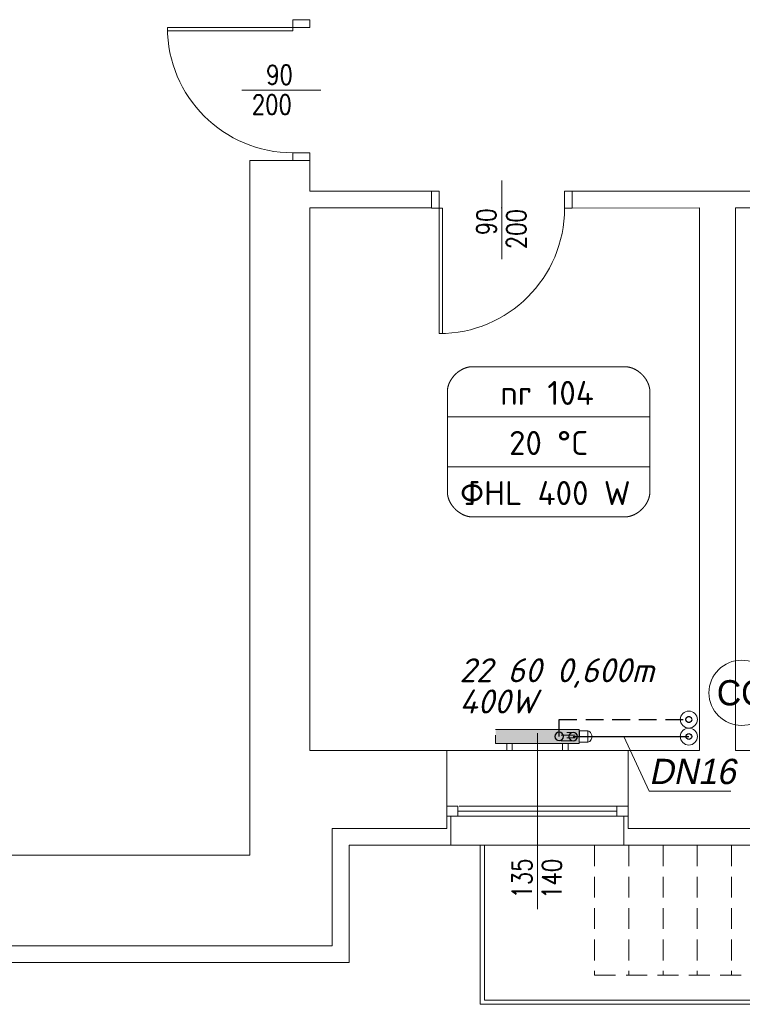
# Model space of a CAD drawing. Header units: millimetres. Extents: x 12823 to 36134, y -75536 to -5600.
# Tile 14 of 26: x 33441 to 33959, y -75419 to -74713. Entities that reach past the tile are written whole.
import ezdxf

# ---------------------------------------------------------------- set-up
doc = ezdxf.new("R2010")
doc.units = ezdxf.units.MM
for name, pattern in [('CHSW', [0]), ('DASHED', [19.05, 12.7, -6.35]), ('HIDDEN', [0.375, 0.25, -0.125])]:
    doc.linetypes.add(name, pattern=pattern)
doc.layers.get('0').update_dxf_attribs({"lineweight": 0})
doc.layers.add('F_SAN_Grzejniki CO na rzucie', color=16, linetype='Continuous')
doc.layers.add('SAN_Piony CO na rzucie', color=8, linetype='Continuous')
for name, color, linetype, lineweight in [('SAN_Armatura CO na rozwinięciu', 7, 'Continuous', 13), ('SAN_Armatura CO na rzucie', 7, 'Continuous', 20), ('SAN_Etykiety pomieszczeń na rzucie', 112, 'Continuous', 15), ('SAN_Grzejniki CO na rzucie', 16, 'Continuous', 13), ('SAN_Przewody powrotne CO na rzucie', 150, 'DASHED', 30), ('SAN_Przewody zasilające CO na rzucie', 12, 'Continuous', 30), ('TK-podklad', 252, 'Continuous', 13)]:
    doc.layers.add(name, color=color, linetype=linetype, lineweight=lineweight)
doc.styles.add('Etykiety pomieszczeń na rzucie', font='ISOCPEUR')
doc.styles.add('ETYKIETY_PRZEWODOW_NA_RZUCIE', font='txt', dxfattribs={"oblique": 12, "height": 200})
doc.styles.add('Grzejniki CO na rzucie', font='isocpeui.ttf')
doc.styles.add('GRZEJNIKI_NA_RZUCIE', font='txt', dxfattribs={"oblique": 12, "height": 200})
doc.styles.add('SIMPLEX', font='simplex.shx')

# ---------------------------------------------------------------- blocks, each defined once
blk = doc.blocks.new('G$C44078408')
at = {"layer": 'TK-podklad', "linetype": 'Continuous'}
for p, q in [((742.74, 806.86), (652.84, 806.86)), ((742.74, 806.86), (652.84, 806.86)), ((742.74, 806.86), (742.74, 804.39)), ((742.74, 806.86), (742.74, 804.39)), ((742.74, 804.39), (652.87, 804.39)), ((742.74, 804.39), (652.87, 804.39)), ((706.21, 761.91), (762.74, 761.91)), ((706.21, 761.91), (762.74, 761.91)), ((711.95, 711.41), (711.95, 595.4)), ((754.95, 711.41), (711.95, 711.41)), ((711.95, 711.41), (754.95, 711.41)), ((754.95, 711.41), (754.95, 689.41)), ((892.45, 640.67), (892.45, 697.2)), ((892.45, 640.67), (892.45, 697.2)), ((754.95, 689.41), (841.95, 689.41)), ((841.95, 689.41), (841.95, 677.2)), ((942.95, 689.41), (1128.95, 689.41)), ((942.95, 689.41), (942.95, 677.2)), ((754.95, 677.41), (754.95, 288.4)), ((754.95, 677.41), (841.95, 677.41)), ((847.5, 677.2), (847.5, 587.3)), ((847.5, 677.2), (849.96, 677.2)), ((847.5, 677.2), (847.5, 587.3)), ((847.5, 677.2), (849.96, 677.2)), ((849.96, 677.2), (849.96, 587.33)), ((849.96, 677.2), (849.96, 587.33)), ((891.93, 677.41), (892.45, 677.41)), ((942.95, 677.2), (1033.95, 677.41)), ((1033.95, 677.41), (1033.95, 288.4)), ((1059.95, 677.41), (1059.95, 288.4)), ((1059.95, 677.41), (1128.95, 677.41)), ((711.95, 595.4), (711.95, 213.4)), ((917.95, 174.57), (917.95, 300.75)), ((917.95, 174.57), (917.95, 297.55)), ((754.95, 288.4), (852.95, 288.4)), ((852.95, 288.4), (852.95, 232.4)), ((982.95, 288.4), (1033.95, 288.4)), ((982.95, 288.4), (982.95, 232.4)), ((1059.95, 288.4), (1074.95, 288.4)), ((861.95, 248.4), (974.95, 248.4)), ((860.95, 244.9), (974.95, 244.9)), ((860.95, 241.4), (974.95, 241.4)), ((770.95, 232.4), (770.95, 148.4)), ((770.95, 232.4), (852.95, 232.4)), ((982.95, 232.4), (1074.95, 232.4)), ((115.95, 213.4), (711.95, 213.4)), ((58.95, 148.4), (770.95, 148.4))]:
    blk.add_line(p, q, dxfattribs=at)
at = {"layer": 'TK-podklad', "ltscale": 22}
for p, q in [((852.95, 288.4), (982.95, 288.4)), ((855.95, 220.4), (855.95, 241.4)), ((979.95, 220.4), (979.95, 241.4)), ((782.95, 220.4), (782.95, 136.4)), ((782.95, 220.4), (855.95, 220.4)), ((855.95, 220.4), (979.95, 220.4)), ((876.95, 220.4), (876.95, 106.4)), ((879.95, 220.4), (879.95, 109.4)), ((979.95, 220.4), (1077.95, 220.4)), ((46.95, 136.4), (782.95, 136.4)), ((876.95, 106.4), (1678.95, 106.4)), ((879.95, 109.4), (1675.95, 109.4))]:
    blk.add_line(p, q, dxfattribs=at)
at = {"layer": 'TK-podklad', "linetype": 'HIDDEN', "ltscale": 60}
for p, q in [((958.95, 220.4), (958.95, 127.4)), ((983.45, 220.4), (983.45, 127.4)), ((1007.95, 220.4), (1007.95, 127.4)), ((1032.45, 220.4), (1032.45, 127.4)), ((1056.95, 220.4), (1056.95, 127.4)), ((958.95, 127.4), (1657.95, 127.4))]:
    blk.add_line(p, q, dxfattribs=at)
at = {"layer": 'TK-podklad', "linetype": 'Continuous'}
for points in [[(754.95, 806.86), (742.74, 806.86), (742.74, 812.41), (754.95, 812.41)], [(754.95, 806.86), (742.74, 806.86), (742.74, 812.41), (754.95, 812.41)], [(754.95, 711.41), (742.74, 711.41), (742.74, 716.96), (754.95, 716.96)], [(754.95, 711.41), (742.74, 711.41), (742.74, 716.96), (754.95, 716.96)], [(847.5, 689.41), (847.5, 677.2), (841.95, 677.2), (841.95, 689.41)], [(847.5, 689.41), (847.5, 677.2), (841.95, 677.2), (841.95, 689.41)], [(942.95, 689.41), (942.95, 677.2), (937.4, 677.2), (937.4, 689.41)], [(942.95, 689.41), (942.95, 677.2), (937.4, 677.2), (937.4, 689.41)], [(860.95, 241.4), (852.95, 241.4), (852.95, 248.4), (860.95, 248.4)], [(982.95, 241.4), (974.95, 241.4), (974.95, 248.4), (982.95, 248.4)]]:
    blk.add_lwpolyline(points, close=True, dxfattribs=at)
for centre, start, end in [((742.74, 806.86), 180, 270), ((742.74, 806.86), 180, 270), ((847.5, 677.2), 270, 0), ((847.5, 677.2), 270, 0)]:
    blk.add_arc(centre, 89.9, start, end, dxfattribs=at)
at = {"layer": 'TK-podklad', "linetype": 'Continuous', "style": 'SIMPLEX', "width": 0.8}
for s, p in [('90', (723.47, 765.92)), ('200', (713.3, 744.56)), ('200', (713.3, 744.56))]:
    blk.add_text(s, height=13.984, dxfattribs=at).set_placement(p)
for s, p in [('90', (888.44, 657.93)), ('200', (909.8, 647.76)), ('200', (909.8, 647.76)), ('135', (913.94, 182.18)), ('140', (935.3, 181.93))]:
    blk.add_text(s, height=13.984, rotation=90, dxfattribs=at).set_placement(p)
blk = doc.blocks.new('PLYVK_P_ALH_RIGHT_P_60_5_40_30_10')
at = {"ltscale": 22}
for p, q in [((-400, -50), (-400, -110)), ((-400, -150), (200, -150))]:
    blk.add_line(p, q, dxfattribs=at)
at = {"layer": 'F_SAN_Grzejniki CO na rzucie'}
blk.add_solid([(-400, -150), (200, -150), (-400, -50), (200, -50)], dxfattribs=at)
at = {"layer": 'SAN_Grzejniki CO na rzucie', "color": 9}
for p, q in [((170, -70), (70, -70)), ((170, -110), (70, -110)), ((170, -90), (110, -90)), ((170, -130), (110, -130))]:
    blk.add_line(p, q, dxfattribs=at)
at = {"layer": 'SAN_Grzejniki CO na rzucie'}
for points in [[(-320, -50), (-320, 0), (-280, 0), (-280, -50)], [(80, -50), (80, 0), (120, 0), (120, -50)], [(-400, -150), (200, -150), (200, -50), (-400, -50), (-400, -110)]]:
    blk.add_lwpolyline(points, dxfattribs=at)
blk = doc.blocks.new('ZTGRZVK_P_V')
at = {"layer": 'SAN_Armatura CO na rozwinięciu'}
blk.add_lwpolyline([(-50, 40), (-110, 40), (-110, -40), (-50, -40), (-50, 40)], dxfattribs=at)
blk.add_ellipse((-110, 0), major_axis=(0, 40), ratio=0.75, start_param=0, end_param=3.141593, dxfattribs=at)
blk = doc.blocks.new('VERTPIPECOSUPPLY_P')
at = {"layer": 'SAN_Przewody zasilające CO na rzucie', "lineweight": 30}
blk.add_circle((0, 0), 30, dxfattribs=at)
blk = doc.blocks.new('VERTPIPECORETURN_P')
at = {"layer": 'SAN_Przewody powrotne CO na rzucie', "linetype": 'Continuous', "lineweight": 30}
blk.add_circle((0, 0), 30, dxfattribs=at)

msp = doc.modelspace()

# ---------------------------------------------------------------- linework, layer by layer
at = {"layer": 'SAN_Etykiety pomieszczeń na rzucie'}
msp.add_lwpolyline([(33747.59, -75033.39), (33747.59, -74997.49), (33892.69, -74997.49), (33892.69, -75033.39), (33747.59, -75033.39)], dxfattribs=at)
for points in [[(33747.59, -74997.49), (33747.59, -74997.44), (33747.59, -74997.38), (33747.59, -74997.31), (33747.59, -74997.24), (33747.59, -74997.16), (33747.59, -74997.07), (33747.59, -74996.97), (33747.59, -74996.87), (33747.59, -74996.76), (33747.59, -74996.64), (33747.59, -74996.52), (33747.59, -74996.39), (33747.59, -74996.26), (33747.59, -74996.12), (33747.59, -74995.97), (33747.59, -74995.82), (33747.59, -74995.66), (33747.59, -74995.5), (33747.59, -74995.33), (33747.59, -74995.16), (33747.59, -74994.98), (33747.59, -74994.8), (33747.59, -74994.62), (33747.59, -74994.43), (33747.59, -74994.23), (33747.59, -74994.03), (33747.59, -74993.83), (33747.59, -74993.62), (33747.59, -74993.41), (33747.59, -74993.2), (33747.59, -74992.99), (33747.59, -74992.77), (33747.59, -74992.55), (33747.59, -74992.32), (33747.59, -74992.09), (33747.59, -74991.86), (33747.59, -74991.63), (33747.59, -74991.4), (33747.59, -74991.16), (33747.59, -74990.93), (33747.59, -74990.69), (33747.59, -74990.45), (33747.59, -74990.21), (33747.59, -74989.96), (33747.59, -74989.72), (33747.59, -74989.48), (33747.59, -74989.23), (33747.59, -74988.99), (33747.59, -74988.74), (33747.59, -74988.49), (33747.59, -74988.25), (33747.59, -74988), (33747.59, -74987.76), (33747.59, -74987.51), (33747.59, -74987.27), (33747.59, -74987.02), (33747.59, -74986.78), (33747.59, -74986.54), (33747.59, -74986.3), (33747.59, -74986.06), (33747.59, -74985.82), (33747.59, -74985.59), (33747.59, -74985.35), (33747.59, -74985.12), (33747.59, -74984.89), (33747.59, -74984.67), (33747.59, -74984.44), (33747.59, -74984.22), (33747.59, -74984), (33747.59, -74983.78), (33747.59, -74983.57), (33747.59, -74983.36), (33747.59, -74983.16), (33747.59, -74982.95), (33747.59, -74982.76), (33747.59, -74982.56), (33747.59, -74982.37), (33747.59, -74982.18), (33747.59, -74982), (33747.59, -74981.83), (33747.59, -74981.65), (33747.59, -74981.49), (33747.59, -74981.32), (33747.59, -74981.17), (33747.59, -74981.02), (33747.59, -74980.87), (33747.59, -74980.73), (33747.59, -74980.59), (33747.59, -74980.47), (33747.59, -74980.34), (33747.59, -74980.23), (33747.59, -74980.12), (33747.59, -74980.01), (33747.59, -74979.92), (33747.59, -74979.83), (33747.59, -74979.75), (33747.59, -74979.67), (33747.59, -74979.6), (33747.59, -74979.55), (33747.59, -74979.49), (33747.59, -74979.22), (33747.6, -74978.95), (33747.61, -74978.68), (33747.63, -74978.41), (33747.66, -74978.15), (33747.68, -74977.88), (33747.72, -74977.61), (33747.76, -74977.34), (33747.8, -74977.07), (33747.85, -74976.81), (33747.9, -74976.54), (33747.96, -74976.27), (33748.03, -74976.01), (33748.09, -74975.74), (33748.17, -74975.48), (33748.24, -74975.22), (33748.33, -74974.96), (33748.41, -74974.69), (33748.5, -74974.43), (33748.6, -74974.18), (33748.7, -74973.92), (33748.8, -74973.66), (33748.91, -74973.41), (33749.02, -74973.15), (33749.14, -74972.9), (33749.26, -74972.65), (33749.38, -74972.4), (33749.51, -74972.15), (33749.64, -74971.9), (33749.78, -74971.66), (33749.92, -74971.41), (33750.06, -74971.17), (33750.21, -74970.93), (33750.36, -74970.69), (33750.51, -74970.46), (33750.67, -74970.22), (33750.83, -74969.99), (33750.99, -74969.76), (33751.16, -74969.53), (33751.33, -74969.3), (33751.51, -74969.08), (33751.69, -74968.86), (33751.87, -74968.64), (33752.05, -74968.42), (33752.24, -74968.21), (33752.43, -74967.99), (33752.62, -74967.78), (33752.82, -74967.58), (33753.01, -74967.37), (33753.21, -74967.17), (33753.42, -74966.97), (33753.63, -74966.77), (33753.83, -74966.58), (33754.05, -74966.39), (33754.26, -74966.2), (33754.48, -74966.01), (33754.7, -74965.83), (33754.92, -74965.65), (33755.14, -74965.48), (33755.37, -74965.3), (33755.59, -74965.13), (33755.82, -74964.97), (33756.06, -74964.8), (33756.29, -74964.64), (33756.53, -74964.49), (33756.76, -74964.33), (33757, -74964.18), (33757.24, -74964.04), (33757.49, -74963.9), (33757.73, -74963.76), (33757.98, -74963.62), (33758.23, -74963.49), (33758.48, -74963.37), (33758.73, -74963.24), (33758.98, -74963.12), (33759.23, -74963.01), (33759.49, -74962.9), (33759.75, -74962.79), (33760, -74962.69), (33760.26, -74962.59), (33760.52, -74962.5), (33760.78, -74962.41), (33761.04, -74962.32), (33761.31, -74962.24), (33761.57, -74962.16), (33761.83, -74962.09), (33762.1, -74962.03), (33762.37, -74961.96), (33762.63, -74961.9), (33762.9, -74961.85), (33763.17, -74961.8), (33763.43, -74961.76), (33763.7, -74961.72), (33763.97, -74961.69), (33764.24, -74961.66), (33764.51, -74961.64), (33764.78, -74961.62), (33765.05, -74961.6), (33765.32, -74961.6), (33765.59, -74961.59), (33765.67, -74961.59), (33765.81, -74961.59), (33766.01, -74961.59), (33766.27, -74961.59), (33766.59, -74961.59), (33766.96, -74961.59), (33767.39, -74961.59), (33767.87, -74961.59), (33768.4, -74961.59), (33768.99, -74961.59), (33769.63, -74961.59), (33770.31, -74961.59), (33771.04, -74961.59), (33771.82, -74961.59), (33772.65, -74961.59), (33773.51, -74961.59), (33774.42, -74961.59), (33775.38, -74961.59), (33776.37, -74961.59), (33777.4, -74961.59), (33778.46, -74961.59), (33779.57, -74961.59), (33780.71, -74961.59), (33781.88, -74961.59), (33783.09, -74961.59), (33784.32, -74961.59), (33785.59, -74961.59), (33786.89, -74961.59), (33788.21, -74961.59), (33789.56, -74961.59), (33790.93, -74961.59), (33792.33, -74961.59), (33793.75, -74961.59), (33795.19, -74961.59), (33796.66, -74961.59), (33798.14, -74961.59), (33799.64, -74961.59), (33801.15, -74961.59), (33802.68, -74961.59), (33804.22, -74961.59), (33805.78, -74961.59), (33807.35, -74961.59), (33808.92, -74961.59), (33810.51, -74961.59), (33812.1, -74961.59), (33813.7, -74961.59), (33815.31, -74961.59), (33816.92, -74961.59), (33818.53, -74961.59), (33820.14, -74961.59), (33821.75, -74961.59), (33823.36, -74961.59), (33824.97, -74961.59), (33826.58, -74961.59), (33828.18, -74961.59), (33829.77, -74961.59), (33831.36, -74961.59), (33832.93, -74961.59), (33834.5, -74961.59), (33836.06, -74961.59), (33837.6, -74961.59), (33839.13, -74961.59), (33840.64, -74961.59), (33842.14, -74961.59), (33843.62, -74961.59), (33845.09, -74961.59), (33846.53, -74961.59), (33847.95, -74961.59), (33849.35, -74961.59), (33850.72, -74961.59), (33852.07, -74961.59), (33853.39, -74961.59), (33854.69, -74961.59), (33855.96, -74961.59), (33857.19, -74961.59), (33858.4, -74961.59), (33859.57, -74961.59), (33860.71, -74961.59), (33861.81, -74961.59), (33862.88, -74961.59), (33863.91, -74961.59), (33864.9, -74961.59), (33865.86, -74961.59), (33866.77, -74961.59), (33867.63, -74961.59), (33868.46, -74961.59), (33869.24, -74961.59), (33869.97, -74961.59), (33870.65, -74961.59), (33871.29, -74961.59), (33871.88, -74961.59), (33872.41, -74961.59), (33872.89, -74961.59), (33873.32, -74961.59), (33873.69, -74961.59), (33874.01, -74961.59), (33874.27, -74961.59), (33874.47, -74961.59), (33874.61, -74961.59), (33874.69, -74961.59), (33874.96, -74961.6), (33875.23, -74961.6), (33875.5, -74961.62), (33875.77, -74961.64), (33876.04, -74961.66), (33876.31, -74961.69), (33876.58, -74961.72), (33876.85, -74961.76), (33877.11, -74961.81), (33877.38, -74961.85), (33877.65, -74961.91), (33877.91, -74961.97), (33878.18, -74962.03), (33878.45, -74962.1), (33878.71, -74962.17), (33878.97, -74962.25), (33879.24, -74962.33), (33879.5, -74962.42), (33879.76, -74962.51), (33880.02, -74962.6), (33880.28, -74962.7), (33880.53, -74962.8), (33880.79, -74962.91), (33881.05, -74963.02), (33881.3, -74963.14), (33881.55, -74963.26), (33881.8, -74963.38), (33882.05, -74963.51), (33882.3, -74963.64), (33882.55, -74963.78), (33882.79, -74963.92), (33883.03, -74964.06), (33883.28, -74964.21), (33883.52, -74964.36), (33883.75, -74964.51), (33883.99, -74964.67), (33884.22, -74964.83), (33884.46, -74965), (33884.69, -74965.17), (33884.91, -74965.34), (33885.14, -74965.51), (33885.36, -74965.69), (33885.58, -74965.87), (33885.8, -74966.05), (33886.02, -74966.24), (33886.23, -74966.43), (33886.45, -74966.62), (33886.65, -74966.82), (33886.86, -74967.02), (33887.06, -74967.22), (33887.27, -74967.42), (33887.46, -74967.63), (33887.66, -74967.84), (33887.85, -74968.05), (33888.04, -74968.26), (33888.23, -74968.48), (33888.41, -74968.7), (33888.59, -74968.92), (33888.77, -74969.14), (33888.95, -74969.37), (33889.12, -74969.6), (33889.28, -74969.83), (33889.45, -74970.06), (33889.61, -74970.29), (33889.77, -74970.53), (33889.92, -74970.77), (33890.07, -74971.01), (33890.22, -74971.25), (33890.36, -74971.49), (33890.5, -74971.74), (33890.64, -74971.98), (33890.77, -74972.23), (33890.9, -74972.48), (33891.02, -74972.73), (33891.14, -74972.98), (33891.26, -74973.24), (33891.37, -74973.49), (33891.48, -74973.75), (33891.58, -74974.01), (33891.68, -74974.27), (33891.78, -74974.53), (33891.87, -74974.79), (33891.95, -74975.05), (33892.04, -74975.31), (33892.11, -74975.57), (33892.19, -74975.84), (33892.25, -74976.1), (33892.32, -74976.37), (33892.38, -74976.64), (33892.43, -74976.9), (33892.48, -74977.17), (33892.52, -74977.44), (33892.56, -74977.71), (33892.59, -74977.98), (33892.62, -74978.24), (33892.65, -74978.51), (33892.67, -74978.78), (33892.68, -74979.05), (33892.69, -74979.32), (33892.69, -74979.59), (33892.69, -74979.65), (33892.69, -74979.7), (33892.69, -74979.77), (33892.69, -74979.85), (33892.69, -74979.93), (33892.69, -74980.02), (33892.69, -74980.11), (33892.69, -74980.22), (33892.69, -74980.32), (33892.69, -74980.44), (33892.69, -74980.56), (33892.69, -74980.69), (33892.69, -74980.82), (33892.69, -74980.96), (33892.69, -74981.11), (33892.69, -74981.26), (33892.69, -74981.42), (33892.69, -74981.58), (33892.69, -74981.74), (33892.69, -74981.92), (33892.69, -74982.09), (33892.69, -74982.27), (33892.69, -74982.46), (33892.69, -74982.65), (33892.69, -74982.84), (33892.69, -74983.04), (33892.69, -74983.24), (33892.69, -74983.44), (33892.69, -74983.65), (33892.69, -74983.86), (33892.69, -74984.08), (33892.69, -74984.3), (33892.69, -74984.52), (33892.69, -74984.74), (33892.69, -74984.96), (33892.69, -74985.19), (33892.69, -74985.42), (33892.69, -74985.65), (33892.69, -74985.89), (33892.69, -74986.12), (33892.69, -74986.36), (33892.69, -74986.6), (33892.69, -74986.84), (33892.69, -74987.08), (33892.69, -74987.32), (33892.69, -74987.57), (33892.69, -74987.81), (33892.69, -74988.05), (33892.69, -74988.3), (33892.69, -74988.54), (33892.69, -74988.79), (33892.69, -74989.03), (33892.69, -74989.28), (33892.69, -74989.52), (33892.69, -74989.76), (33892.69, -74990), (33892.69, -74990.25), (33892.69, -74990.49), (33892.69, -74990.72), (33892.69, -74990.96), (33892.69, -74991.2), (33892.69, -74991.43), (33892.69, -74991.66), (33892.69, -74991.89), (33892.69, -74992.12), (33892.69, -74992.35), (33892.69, -74992.57), (33892.69, -74992.79), (33892.69, -74993.01), (33892.69, -74993.22), (33892.69, -74993.44), (33892.69, -74993.64), (33892.69, -74993.85), (33892.69, -74994.05), (33892.69, -74994.25), (33892.69, -74994.44), (33892.69, -74994.63), (33892.69, -74994.81), (33892.69, -74994.99), (33892.69, -74995.17), (33892.69, -74995.34), (33892.69, -74995.51), (33892.69, -74995.67), (33892.69, -74995.83), (33892.69, -74995.98), (33892.69, -74996.12), (33892.69, -74996.26), (33892.69, -74996.4), (33892.69, -74996.52), (33892.69, -74996.65), (33892.69, -74996.76), (33892.69, -74996.87), (33892.69, -74996.97), (33892.69, -74997.07), (33892.69, -74997.16), (33892.69, -74997.24), (33892.69, -74997.31), (33892.69, -74997.38), (33892.69, -74997.44), (33892.69, -74997.49)], [(33747.59, -75033.39), (33747.59, -75033.45), (33747.59, -75033.5), (33747.59, -75033.57), (33747.59, -75033.65), (33747.59, -75033.73), (33747.59, -75033.82), (33747.59, -75033.91), (33747.59, -75034.02), (33747.59, -75034.13), (33747.59, -75034.24), (33747.59, -75034.37), (33747.59, -75034.49), (33747.59, -75034.63), (33747.59, -75034.77), (33747.59, -75034.92), (33747.59, -75035.07), (33747.59, -75035.22), (33747.59, -75035.39), (33747.59, -75035.55), (33747.59, -75035.73), (33747.59, -75035.9), (33747.59, -75036.08), (33747.59, -75036.27), (33747.59, -75036.46), (33747.59, -75036.66), (33747.59, -75036.85), (33747.59, -75037.06), (33747.59, -75037.26), (33747.59, -75037.47), (33747.59, -75037.68), (33747.59, -75037.9), (33747.59, -75038.12), (33747.59, -75038.34), (33747.59, -75038.57), (33747.59, -75038.79), (33747.59, -75039.02), (33747.59, -75039.25), (33747.59, -75039.49), (33747.59, -75039.72), (33747.59, -75039.96), (33747.59, -75040.2), (33747.59, -75040.44), (33747.59, -75040.68), (33747.59, -75040.92), (33747.59, -75041.17), (33747.59, -75041.41), (33747.59, -75041.66), (33747.59, -75041.9), (33747.59, -75042.15), (33747.59, -75042.39), (33747.59, -75042.64), (33747.59, -75042.89), (33747.59, -75043.13), (33747.59, -75043.38), (33747.59, -75043.62), (33747.59, -75043.86), (33747.59, -75044.11), (33747.59, -75044.35), (33747.59, -75044.59), (33747.59, -75044.83), (33747.59, -75045.06), (33747.59, -75045.3), (33747.59, -75045.53), (33747.59, -75045.76), (33747.59, -75045.99), (33747.59, -75046.22), (33747.59, -75046.45), (33747.59, -75046.67), (33747.59, -75046.89), (33747.59, -75047.1), (33747.59, -75047.31), (33747.59, -75047.52), (33747.59, -75047.73), (33747.59, -75047.93), (33747.59, -75048.13), (33747.59, -75048.33), (33747.59, -75048.52), (33747.59, -75048.7), (33747.59, -75048.88), (33747.59, -75049.06), (33747.59, -75049.23), (33747.59, -75049.4), (33747.59, -75049.56), (33747.59, -75049.72), (33747.59, -75049.87), (33747.59, -75050.02), (33747.59, -75050.16), (33747.59, -75050.29), (33747.59, -75050.42), (33747.59, -75050.54), (33747.59, -75050.66), (33747.59, -75050.77), (33747.59, -75050.87), (33747.59, -75050.97), (33747.59, -75051.06), (33747.59, -75051.14), (33747.59, -75051.21), (33747.59, -75051.28), (33747.59, -75051.34), (33747.59, -75051.39), (33747.59, -75051.66), (33747.6, -75051.93), (33747.61, -75052.2), (33747.63, -75052.47), (33747.66, -75052.74), (33747.68, -75053.01), (33747.72, -75053.28), (33747.76, -75053.55), (33747.8, -75053.81), (33747.85, -75054.08), (33747.9, -75054.35), (33747.96, -75054.61), (33748.03, -75054.88), (33748.09, -75055.14), (33748.17, -75055.41), (33748.24, -75055.67), (33748.33, -75055.93), (33748.41, -75056.19), (33748.5, -75056.45), (33748.6, -75056.71), (33748.7, -75056.97), (33748.8, -75057.23), (33748.91, -75057.48), (33749.02, -75057.73), (33749.14, -75057.99), (33749.26, -75058.24), (33749.38, -75058.49), (33749.51, -75058.74), (33749.64, -75058.98), (33749.78, -75059.23), (33749.92, -75059.47), (33750.06, -75059.71), (33750.21, -75059.95), (33750.36, -75060.19), (33750.51, -75060.43), (33750.67, -75060.66), (33750.83, -75060.9), (33750.99, -75061.13), (33751.16, -75061.36), (33751.33, -75061.58), (33751.51, -75061.81), (33751.69, -75062.03), (33751.87, -75062.25), (33752.05, -75062.47), (33752.24, -75062.68), (33752.43, -75062.89), (33752.62, -75063.1), (33752.82, -75063.31), (33753.01, -75063.52), (33753.21, -75063.72), (33753.42, -75063.92), (33753.63, -75064.11), (33753.83, -75064.31), (33754.05, -75064.5), (33754.26, -75064.69), (33754.48, -75064.87), (33754.7, -75065.06), (33754.92, -75065.24), (33755.14, -75065.41), (33755.37, -75065.58), (33755.59, -75065.75), (33755.82, -75065.92), (33756.06, -75066.08), (33756.29, -75066.24), (33756.53, -75066.4), (33756.76, -75066.55), (33757, -75066.7), (33757.24, -75066.85), (33757.49, -75066.99), (33757.73, -75067.13), (33757.98, -75067.26), (33758.23, -75067.39), (33758.48, -75067.52), (33758.73, -75067.64), (33758.98, -75067.76), (33759.23, -75067.88), (33759.49, -75067.99), (33759.75, -75068.09), (33760, -75068.2), (33760.26, -75068.3), (33760.52, -75068.39), (33760.78, -75068.48), (33761.04, -75068.56), (33761.31, -75068.65), (33761.57, -75068.72), (33761.83, -75068.79), (33762.1, -75068.86), (33762.37, -75068.92), (33762.63, -75068.98), (33762.9, -75069.04), (33763.17, -75069.08), (33763.43, -75069.13), (33763.7, -75069.17), (33763.97, -75069.2), (33764.24, -75069.23), (33764.51, -75069.25), (33764.78, -75069.27), (33765.05, -75069.28), (33765.32, -75069.29), (33765.59, -75069.29), (33765.67, -75069.29), (33765.81, -75069.29), (33766.01, -75069.29), (33766.27, -75069.29), (33766.59, -75069.29), (33766.96, -75069.29), (33767.39, -75069.29), (33767.87, -75069.29), (33768.4, -75069.29), (33768.99, -75069.29), (33769.63, -75069.29), (33770.31, -75069.29), (33771.04, -75069.29), (33771.82, -75069.29), (33772.65, -75069.29), (33773.51, -75069.29), (33774.42, -75069.29), (33775.38, -75069.29), (33776.37, -75069.29), (33777.4, -75069.29), (33778.46, -75069.29), (33779.57, -75069.29), (33780.71, -75069.29), (33781.88, -75069.29), (33783.09, -75069.29), (33784.32, -75069.29), (33785.59, -75069.29), (33786.89, -75069.29), (33788.21, -75069.29), (33789.56, -75069.29), (33790.93, -75069.29), (33792.33, -75069.29), (33793.75, -75069.29), (33795.19, -75069.29), (33796.66, -75069.29), (33798.14, -75069.29), (33799.64, -75069.29), (33801.15, -75069.29), (33802.68, -75069.29), (33804.22, -75069.29), (33805.78, -75069.29), (33807.35, -75069.29), (33808.92, -75069.29), (33810.51, -75069.29), (33812.1, -75069.29), (33813.7, -75069.29), (33815.31, -75069.29), (33816.92, -75069.29), (33818.53, -75069.29), (33820.14, -75069.29), (33821.75, -75069.29), (33823.36, -75069.29), (33824.97, -75069.29), (33826.58, -75069.29), (33828.18, -75069.29), (33829.77, -75069.29), (33831.36, -75069.29), (33832.93, -75069.29), (33834.5, -75069.29), (33836.06, -75069.29), (33837.6, -75069.29), (33839.13, -75069.29), (33840.64, -75069.29), (33842.14, -75069.29), (33843.62, -75069.29), (33845.09, -75069.29), (33846.53, -75069.29), (33847.95, -75069.29), (33849.35, -75069.29), (33850.72, -75069.29), (33852.07, -75069.29), (33853.39, -75069.29), (33854.69, -75069.29), (33855.96, -75069.29), (33857.19, -75069.29), (33858.4, -75069.29), (33859.57, -75069.29), (33860.71, -75069.29), (33861.81, -75069.29), (33862.88, -75069.29), (33863.91, -75069.29), (33864.9, -75069.29), (33865.86, -75069.29), (33866.77, -75069.29), (33867.63, -75069.29), (33868.46, -75069.29), (33869.24, -75069.29), (33869.97, -75069.29), (33870.65, -75069.29), (33871.29, -75069.29), (33871.88, -75069.29), (33872.41, -75069.29), (33872.89, -75069.29), (33873.32, -75069.29), (33873.69, -75069.29), (33874.01, -75069.29), (33874.27, -75069.29), (33874.47, -75069.29), (33874.61, -75069.29), (33874.69, -75069.29), (33874.96, -75069.29), (33875.23, -75069.28), (33875.5, -75069.27), (33875.77, -75069.25), (33876.04, -75069.23), (33876.31, -75069.2), (33876.58, -75069.16), (33876.85, -75069.13), (33877.11, -75069.08), (33877.38, -75069.03), (33877.65, -75068.98), (33877.91, -75068.92), (33878.18, -75068.86), (33878.45, -75068.79), (33878.71, -75068.72), (33878.97, -75068.64), (33879.24, -75068.56), (33879.5, -75068.47), (33879.76, -75068.38), (33880.02, -75068.29), (33880.28, -75068.19), (33880.53, -75068.08), (33880.79, -75067.97), (33881.05, -75067.86), (33881.3, -75067.75), (33881.55, -75067.63), (33881.8, -75067.5), (33882.05, -75067.37), (33882.3, -75067.24), (33882.55, -75067.11), (33882.79, -75066.97), (33883.03, -75066.82), (33883.28, -75066.68), (33883.52, -75066.53), (33883.75, -75066.37), (33883.99, -75066.21), (33884.22, -75066.05), (33884.46, -75065.89), (33884.69, -75065.72), (33884.91, -75065.55), (33885.14, -75065.37), (33885.36, -75065.2), (33885.58, -75065.02), (33885.8, -75064.83), (33886.02, -75064.65), (33886.23, -75064.46), (33886.45, -75064.26), (33886.65, -75064.07), (33886.86, -75063.87), (33887.06, -75063.67), (33887.27, -75063.46), (33887.46, -75063.26), (33887.66, -75063.05), (33887.85, -75062.84), (33888.04, -75062.62), (33888.23, -75062.41), (33888.41, -75062.19), (33888.59, -75061.97), (33888.77, -75061.74), (33888.95, -75061.52), (33889.12, -75061.29), (33889.28, -75061.06), (33889.45, -75060.83), (33889.61, -75060.59), (33889.77, -75060.36), (33889.92, -75060.12), (33890.07, -75059.88), (33890.22, -75059.64), (33890.36, -75059.4), (33890.5, -75059.15), (33890.64, -75058.9), (33890.77, -75058.66), (33890.9, -75058.41), (33891.02, -75058.16), (33891.14, -75057.9), (33891.26, -75057.65), (33891.37, -75057.39), (33891.48, -75057.14), (33891.58, -75056.88), (33891.68, -75056.62), (33891.78, -75056.36), (33891.87, -75056.1), (33891.95, -75055.84), (33892.04, -75055.58), (33892.11, -75055.31), (33892.19, -75055.05), (33892.25, -75054.78), (33892.32, -75054.52), (33892.38, -75054.25), (33892.43, -75053.98), (33892.48, -75053.72), (33892.52, -75053.45), (33892.56, -75053.18), (33892.59, -75052.91), (33892.62, -75052.64), (33892.65, -75052.37), (33892.67, -75052.1), (33892.68, -75051.83), (33892.69, -75051.56), (33892.69, -75051.29), (33892.69, -75051.24), (33892.69, -75051.18), (33892.69, -75051.11), (33892.69, -75051.04), (33892.69, -75050.96), (33892.69, -75050.87), (33892.69, -75050.77), (33892.69, -75050.67), (33892.69, -75050.56), (33892.69, -75050.45), (33892.69, -75050.32), (33892.69, -75050.2), (33892.69, -75050.06), (33892.69, -75049.92), (33892.69, -75049.78), (33892.69, -75049.63), (33892.69, -75049.47), (33892.69, -75049.31), (33892.69, -75049.14), (33892.69, -75048.97), (33892.69, -75048.79), (33892.69, -75048.61), (33892.69, -75048.43), (33892.69, -75048.24), (33892.69, -75048.05), (33892.69, -75047.85), (33892.69, -75047.65), (33892.69, -75047.44), (33892.69, -75047.24), (33892.69, -75047.02), (33892.69, -75046.81), (33892.69, -75046.59), (33892.69, -75046.37), (33892.69, -75046.15), (33892.69, -75045.92), (33892.69, -75045.69), (33892.69, -75045.46), (33892.69, -75045.23), (33892.69, -75045), (33892.69, -75044.76), (33892.69, -75044.52), (33892.69, -75044.29), (33892.69, -75044.05), (33892.69, -75043.8), (33892.69, -75043.56), (33892.69, -75043.32), (33892.69, -75043.08), (33892.69, -75042.83), (33892.69, -75042.59), (33892.69, -75042.34), (33892.69, -75042.1), (33892.69, -75041.85), (33892.69, -75041.61), (33892.69, -75041.37), (33892.69, -75041.12), (33892.69, -75040.88), (33892.69, -75040.64), (33892.69, -75040.4), (33892.69, -75040.16), (33892.69, -75039.92), (33892.69, -75039.69), (33892.69, -75039.45), (33892.69, -75039.22), (33892.69, -75038.99), (33892.69, -75038.76), (33892.69, -75038.54), (33892.69, -75038.32), (33892.69, -75038.1), (33892.69, -75037.88), (33892.69, -75037.66), (33892.69, -75037.45), (33892.69, -75037.24), (33892.69, -75037.04), (33892.69, -75036.84), (33892.69, -75036.64), (33892.69, -75036.45), (33892.69, -75036.26), (33892.69, -75036.07), (33892.69, -75035.89), (33892.69, -75035.72), (33892.69, -75035.54), (33892.69, -75035.38), (33892.69, -75035.22), (33892.69, -75035.06), (33892.69, -75034.91), (33892.69, -75034.76), (33892.69, -75034.62), (33892.69, -75034.49), (33892.69, -75034.36), (33892.69, -75034.24), (33892.69, -75034.12), (33892.69, -75034.02), (33892.69, -75033.91), (33892.69, -75033.82), (33892.69, -75033.73), (33892.69, -75033.65), (33892.69, -75033.57), (33892.69, -75033.5), (33892.69, -75033.45), (33892.69, -75033.39)]]:
    msp.add_spline(points, degree=3, dxfattribs=at)
at = {"layer": 'SAN_Przewody powrotne CO na rzucie', "linetype": 'DASHED'}
for p, q in [((33827.68, -75226.7), (33827.68, -75214.58)), ((33827.68, -75214.58), (33920.59, -75214.58))]:
    msp.add_line(p, q, dxfattribs=at)
at = {"layer": 'SAN_Przewody powrotne CO na rzucie', "linetype": 'ByBlock', "lineweight": 5}
msp.add_circle((33920.59, -75214.58), 6.1, dxfattribs=at)
at = {"layer": 'SAN_Przewody powrotne CO na rzucie', "linetype": 'DASHED'}
msp.add_circle((33920.59, -75214.58), 2.1, dxfattribs=at)
at = {"layer": 'SAN_Przewody zasilające CO na rzucie', "linetype": 'CHSW'}
msp.add_line((33837.73, -75226.78), (33920.59, -75226.78), dxfattribs=at)
at = {"layer": 'SAN_Przewody zasilające CO na rzucie', "lineweight": 9}
msp.add_lwpolyline([(33950.76, -75265.85), (33892.26, -75265.85), (33874, -75226.78)], dxfattribs=at)
msp.add_circle((33958.41, -75195.4), 23.38, dxfattribs=at)
at = {"layer": 'SAN_Przewody zasilające CO na rzucie', "linetype": 'CHSW', "lineweight": 5}
msp.add_circle((33920.59, -75226.78), 6.1, dxfattribs=at)
at = {"layer": 'SAN_Przewody zasilające CO na rzucie', "linetype": 'CHSW'}
msp.add_circle((33920.59, -75226.78), 2.1, dxfattribs=at)

# ---------------------------------------------------------------- block references
at = {"layer": 'SAN_Armatura CO na rzucie', "xscale": -0.1, "yscale": 0.09999999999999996, "zscale": 0.1, "rotation": 359.8730251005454}
msp.add_blockref('ZTGRZVK_P_V', (33837.13, -75226.77), dxfattribs=at)
at = {"layer": 'SAN_Grzejniki CO na rzucie', "xscale": -0.1, "yscale": 0.1, "zscale": 0.1, "rotation": 179.999999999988}
msp.add_blockref('PLYVK_P_ALH_RIGHT_P_60_5_40_30_10', (33822.12, -75236.78), dxfattribs=at)
at = {"layer": 'SAN_Piony CO na rzucie', "xscale": -0.1, "yscale": 0.09999999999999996, "zscale": 0.1, "rotation": 286.8926048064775}
for name, p in [('VERTPIPECORETURN_P', (33827.68, -75226.7)), ('VERTPIPECOSUPPLY_P', (33837.73, -75226.78))]:
    msp.add_blockref(name, p, dxfattribs=at)
at = {"layer": 'TK-podklad', "ltscale": 22}
msp.add_blockref('G$C44078408', (32894.17, -75525.18), dxfattribs=at)

# ---------------------------------------------------------------- texts
at = {"layer": 'SAN_Etykiety pomieszczeń na rzucie', "style": 'Etykiety pomieszczeń na rzucie'}
for s, p in [('nr 104', (33785.57, -74988.99)), ('20 °C', (33791.79, -75024.89)), ('ΦHL 400 W', (33756.59, -75060.79))]:
    msp.add_text(s, height=17.2, dxfattribs=at).set_placement(p)
at = {"layer": 'SAN_Grzejniki CO na rzucie', "style": 'Grzejniki CO na rzucie'}
for s, p in [('22 60 0,600m', (33756.22, -75187.86)), ('400W', (33756.22, -75210.23))]:
    msp.add_text(s, height=17.2, rotation=360, dxfattribs=at).set_placement(p)
at = {"layer": 'SAN_Przewody zasilające CO na rzucie', "lineweight": 9, "style": 'GRZEJNIKI_NA_RZUCIE'}
msp.add_text('CO3', height=18.116, dxfattribs=at).set_placement((33940.64, -75204.45))
at = {"layer": 'SAN_Przewody zasilające CO na rzucie', "lineweight": 9, "style": 'ETYKIETY_PRZEWODOW_NA_RZUCIE', "oblique": 12}
msp.add_text('DN16', height=18.116, dxfattribs=at).set_placement((33892.09, -75260.87))

doc.saveas('drawing.dxf')
